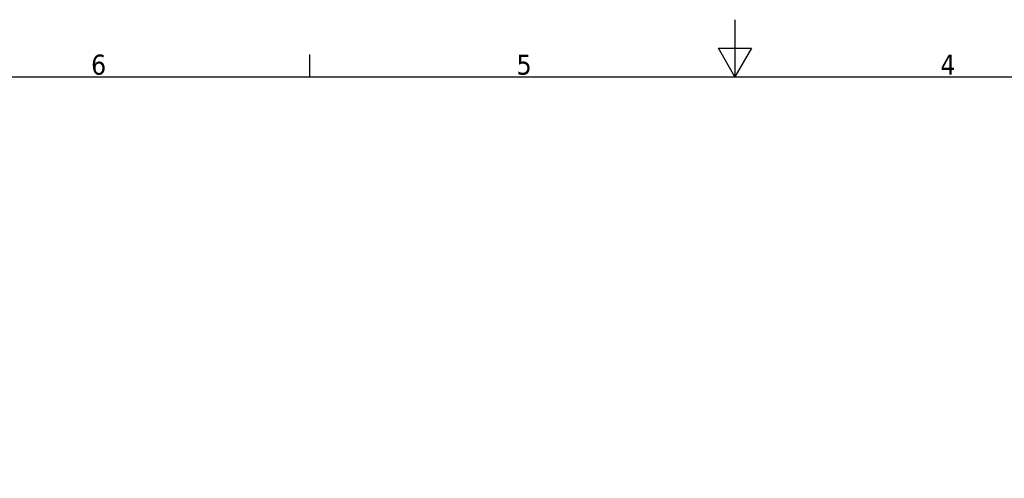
# Model space of a CAD drawing. Header units: millimetres. Extents: x 0 to 5940, y 0 to 4200.
# Tile 16 of 26: x 1720 to 3441, y 3399 to 4200. Entities that reach past the tile are written whole.
import ezdxf

# ---------------------------------------------------------------- set-up
doc = ezdxf.new("R2010")
doc.units = ezdxf.units.MM
doc.header["$LTSCALE"] = 10
doc.layers.get('0').update_dxf_attribs({"lineweight": 25})
doc.layers.add('Geometria schizzo (ISO)', color=7, linetype='Continuous', lineweight=25)
doc.layers.add('Simbolo (ISO)', color=7, linetype='Continuous', lineweight=25)
doc.styles.add('Testo nota (ISO)', font='tahoma.ttf')

# ---------------------------------------------------------------- blocks, each defined once
blk = doc.blocks.new('Bordi Bordo di default')
at = {"layer": 'Geometria schizzo (ISO)'}
blk.add_line((222.75, 410), (222.75, 413.9), dxfattribs=at)
at = {"layer": 'Geometria schizzo (ISO)', "flags": 128}
for points in [[(297, 420), (297, 410), (294.11, 415), (299.89, 415), (297, 410)], [(10, 10), (10, 410), (584, 410), (584, 10), (10, 10)]]:
    blk.add_lwpolyline(points, dxfattribs=at)
at = {"layer": 'Simbolo (ISO)', "char_height": 3.5, "attachment_point": 7, "style": 'Testo nota (ISO)'}
for s, insert in [('6', (184.51, 410.33)), ('5', (258.85, 410.33)), ('4', (332.9, 410.4))]:
    blk.add_mtext(s, dxfattribs=dict(at, insert=insert))

msp = doc.modelspace()

# ---------------------------------------------------------------- block references
at = {"xscale": 10, "yscale": 10, "zscale": 10}
msp.add_blockref('Bordi Bordo di default', (0, 0), dxfattribs=at)

doc.saveas('drawing.dxf')
